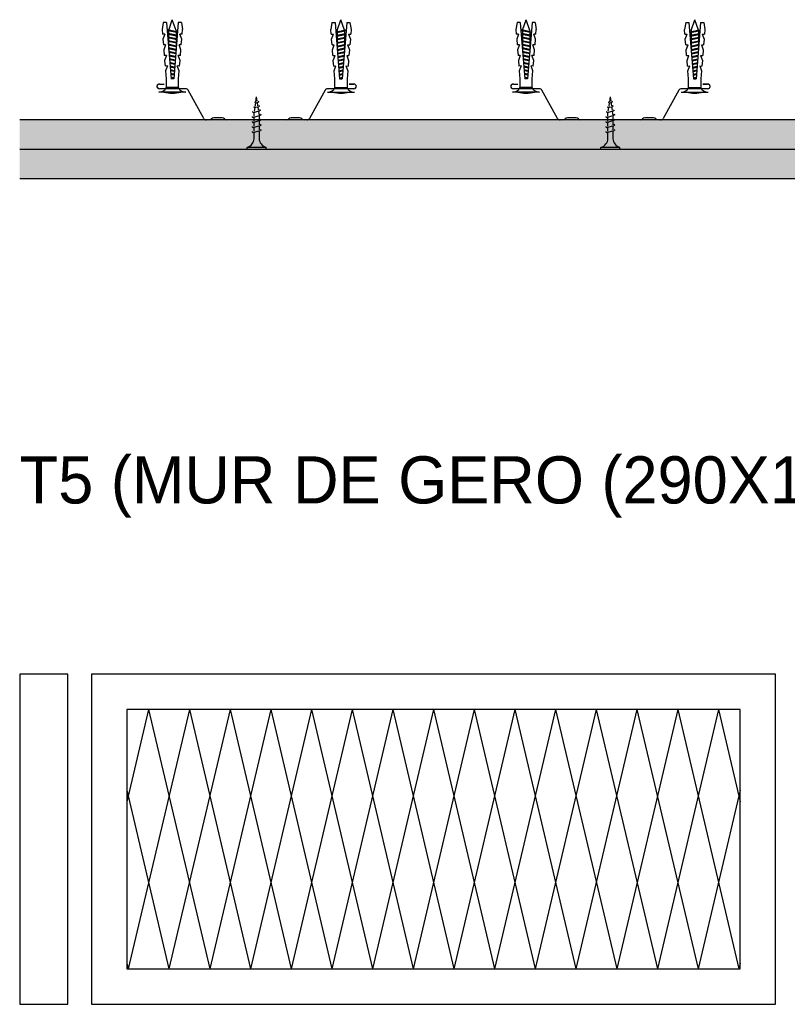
# Model space of a CAD drawing. Header units: metres. Extents: x -1 to 461, y -6 to 29.
# Tile 9 of 16: x 457.238 to 457.564, y 8.382 to 8.8. Entities that reach past the tile are written whole.
import ezdxf

# ---------------------------------------------------------------- set-up
doc = ezdxf.new("R2010")
doc.units = ezdxf.units.M
doc.linetypes.add('CONTINUA', pattern=[0])
doc.linetypes.add('PUNKT', pattern=[6.35, 0, -6.35])
doc.layers.add('LEGENDA TABIQUERIA', color=7, linetype='CONTINUA', lineweight=25)
doc.styles.add('Century Gothic', font='txt')

msp = doc.modelspace()

# ---------------------------------------------------------------- hatches: boundary and pattern name
at = {"layer": 'LEGENDA TABIQUERIA', "linetype": 'CONTINUA', "lineweight": 25, "true_color": 0xc5ebeb, "transparency": 33554687}
for points in [[(457.23835, 8.75744), (457.23835, 8.74494), (458.18927, 8.74494), (458.18927, 8.75744)], [(457.23835, 8.74494), (457.23835, 8.73244), (458.18927, 8.73244), (458.18927, 8.74494)]]:
    msp.add_hatch(color=254, dxfattribs=at).paths.add_polyline_path(points)

# ---------------------------------------------------------------- linework, layer by layer
at = {"layer": 'LEGENDA TABIQUERIA', "color": 7, "linetype": 'CONTINUA', "lineweight": 25, "transparency": 33554687}
for p, q in [((457.29923, 8.79867), (457.29875, 8.79576)), ((457.30056, 8.79875), (457.29923, 8.79867)), ((457.30056, 8.79875), (457.3025, 8.7749)), ((457.30153, 8.79551), (457.30306, 8.79991)), ((457.30464, 8.7954), (457.30306, 8.79991)), ((457.30557, 8.79875), (457.30363, 8.7749)), ((457.3069, 8.79867), (457.30557, 8.79875)), ((457.3069, 8.79867), (457.30738, 8.79576)), ((457.37072, 8.79867), (457.37024, 8.79576)), ((457.37072, 8.79867), (457.37205, 8.79875)), ((457.37205, 8.79875), (457.37399, 8.7749)), ((457.37298, 8.7954), (457.37455, 8.79991)), ((457.37609, 8.79551), (457.37455, 8.79991)), ((457.37706, 8.79875), (457.37512, 8.7749)), ((457.37706, 8.79875), (457.37839, 8.79867)), ((457.37839, 8.79867), (457.37887, 8.79576)), ((457.44923, 8.79867), (457.44875, 8.79576)), ((457.45056, 8.79875), (457.44923, 8.79867)), ((457.45056, 8.79875), (457.4525, 8.7749)), ((457.45153, 8.79551), (457.45306, 8.79991)), ((457.45464, 8.7954), (457.45306, 8.79991)), ((457.45557, 8.79875), (457.45363, 8.7749)), ((457.4569, 8.79867), (457.45557, 8.79875)), ((457.4569, 8.79867), (457.45738, 8.79576)), ((457.52072, 8.79867), (457.52024, 8.79576)), ((457.52072, 8.79867), (457.52205, 8.79875)), ((457.52205, 8.79875), (457.52399, 8.7749)), ((457.52298, 8.7954), (457.52455, 8.79991)), ((457.52609, 8.79551), (457.52455, 8.79991)), ((457.52706, 8.79875), (457.52512, 8.7749)), ((457.52706, 8.79875), (457.52839, 8.79867)), ((457.52839, 8.79867), (457.52887, 8.79576)), ((457.29875, 8.79576), (457.29891, 8.79372)), ((457.29986, 8.79377), (457.29891, 8.79372)), ((457.29986, 8.79377), (457.29908, 8.79167)), ((457.30483, 8.79482), (457.3013, 8.79556)), ((457.30483, 8.79448), (457.3013, 8.79522)), ((457.30483, 8.7933), (457.3013, 8.79404)), ((457.30483, 8.79296), (457.3013, 8.7937)), ((457.30483, 8.79178), (457.3013, 8.79252)), ((457.30483, 8.79144), (457.3013, 8.79218)), ((457.30149, 8.79518), (457.30149, 8.794)), ((457.30149, 8.79366), (457.30149, 8.79248)), ((457.30149, 8.79214), (457.30149, 8.79095)), ((457.30464, 8.7954), (457.30464, 8.79486)), ((457.30464, 8.79452), (457.30464, 8.79334)), ((457.30464, 8.793), (457.30464, 8.79182)), ((457.30722, 8.79372), (457.30627, 8.79377)), ((457.30705, 8.79167), (457.30627, 8.79377)), ((457.30722, 8.79372), (457.30738, 8.79576)), ((457.3704, 8.79372), (457.37024, 8.79576)), ((457.3704, 8.79372), (457.37135, 8.79377)), ((457.37057, 8.79167), (457.37135, 8.79377)), ((457.37279, 8.79482), (457.37632, 8.79556)), ((457.37279, 8.79448), (457.37632, 8.79522)), ((457.37279, 8.7933), (457.37632, 8.79404)), ((457.37279, 8.79296), (457.37632, 8.7937)), ((457.37279, 8.79178), (457.37632, 8.79252)), ((457.37279, 8.79144), (457.37632, 8.79218)), ((457.37298, 8.7954), (457.37298, 8.79486)), ((457.37298, 8.79452), (457.37298, 8.79334)), ((457.37298, 8.793), (457.37298, 8.79182)), ((457.37613, 8.79518), (457.37613, 8.794)), ((457.37613, 8.79366), (457.37613, 8.79248)), ((457.37613, 8.79214), (457.37613, 8.79095)), ((457.37776, 8.79377), (457.37871, 8.79372)), ((457.37776, 8.79377), (457.37854, 8.79167)), ((457.37887, 8.79576), (457.37871, 8.79372)), ((457.44875, 8.79576), (457.44891, 8.79372)), ((457.44986, 8.79377), (457.44891, 8.79372)), ((457.44986, 8.79377), (457.44908, 8.79167)), ((457.45483, 8.79482), (457.4513, 8.79556)), ((457.45483, 8.79448), (457.4513, 8.79522)), ((457.45483, 8.7933), (457.4513, 8.79404)), ((457.45483, 8.79296), (457.4513, 8.7937)), ((457.45483, 8.79178), (457.4513, 8.79252)), ((457.45483, 8.79144), (457.4513, 8.79218)), ((457.45149, 8.79518), (457.45149, 8.794)), ((457.45149, 8.79366), (457.45149, 8.79248)), ((457.45149, 8.79214), (457.45149, 8.79095)), ((457.45464, 8.7954), (457.45464, 8.79486)), ((457.45464, 8.79452), (457.45464, 8.79334)), ((457.45464, 8.793), (457.45464, 8.79182)), ((457.45722, 8.79372), (457.45627, 8.79377)), ((457.45705, 8.79167), (457.45627, 8.79377)), ((457.45722, 8.79372), (457.45738, 8.79576)), ((457.5204, 8.79372), (457.52024, 8.79576)), ((457.5204, 8.79372), (457.52135, 8.79377)), ((457.52057, 8.79167), (457.52135, 8.79377)), ((457.52279, 8.79482), (457.52632, 8.79556)), ((457.52279, 8.79448), (457.52632, 8.79522)), ((457.52279, 8.7933), (457.52632, 8.79404)), ((457.52279, 8.79296), (457.52632, 8.7937)), ((457.52279, 8.79178), (457.52632, 8.79252)), ((457.52279, 8.79144), (457.52632, 8.79218)), ((457.52298, 8.7954), (457.52298, 8.79486)), ((457.52298, 8.79452), (457.52298, 8.79334)), ((457.52298, 8.793), (457.52298, 8.79182)), ((457.52613, 8.79518), (457.52613, 8.794)), ((457.52613, 8.79366), (457.52613, 8.79248)), ((457.52613, 8.79214), (457.52613, 8.79095)), ((457.52776, 8.79377), (457.52871, 8.79372)), ((457.52776, 8.79377), (457.52854, 8.79167)), ((457.52887, 8.79576), (457.52871, 8.79372)), ((457.29908, 8.79167), (457.29928, 8.78922)), ((457.30023, 8.78928), (457.29928, 8.78922)), ((457.30023, 8.78928), (457.29944, 8.78717)), ((457.30483, 8.79025), (457.3013, 8.79099)), ((457.30483, 8.78991), (457.3013, 8.79066)), ((457.30476, 8.78874), (457.30131, 8.78947)), ((457.30473, 8.78841), (457.30134, 8.78912)), ((457.30464, 8.78725), (457.30144, 8.78792)), ((457.30149, 8.79062), (457.30149, 8.78943)), ((457.30149, 8.78909), (457.30149, 8.78791)), ((457.30464, 8.79148), (457.30464, 8.79029)), ((457.30464, 8.78995), (457.30464, 8.78877)), ((457.30464, 8.78843), (457.30464, 8.78728)), ((457.30685, 8.78922), (457.3059, 8.78928)), ((457.30668, 8.78717), (457.3059, 8.78928)), ((457.30685, 8.78922), (457.30705, 8.79167)), ((457.37077, 8.78922), (457.37057, 8.79167)), ((457.37077, 8.78922), (457.37172, 8.78928)), ((457.37093, 8.78717), (457.37172, 8.78928)), ((457.37279, 8.79025), (457.37632, 8.79099)), ((457.37279, 8.78991), (457.37632, 8.79066)), ((457.37286, 8.78874), (457.37631, 8.78947)), ((457.37289, 8.78841), (457.37628, 8.78912)), ((457.37298, 8.79148), (457.37298, 8.79029)), ((457.37298, 8.78995), (457.37298, 8.78877)), ((457.37298, 8.78843), (457.37298, 8.78728)), ((457.37298, 8.78725), (457.37618, 8.78792)), ((457.37613, 8.79062), (457.37613, 8.78943)), ((457.37613, 8.78909), (457.37613, 8.78791)), ((457.37739, 8.78928), (457.37834, 8.78922)), ((457.37739, 8.78928), (457.37817, 8.78717)), ((457.37854, 8.79167), (457.37834, 8.78922)), ((457.44908, 8.79167), (457.44928, 8.78922)), ((457.45023, 8.78928), (457.44928, 8.78922)), ((457.45023, 8.78928), (457.44944, 8.78717)), ((457.45483, 8.79025), (457.4513, 8.79099)), ((457.45483, 8.78991), (457.4513, 8.79066)), ((457.45476, 8.78874), (457.45131, 8.78947)), ((457.45473, 8.78841), (457.45134, 8.78912)), ((457.45464, 8.78725), (457.45144, 8.78792)), ((457.45149, 8.79062), (457.45149, 8.78943)), ((457.45149, 8.78909), (457.45149, 8.78791)), ((457.45464, 8.79148), (457.45464, 8.79029)), ((457.45464, 8.78995), (457.45464, 8.78877)), ((457.45464, 8.78843), (457.45464, 8.78728)), ((457.45685, 8.78922), (457.4559, 8.78928)), ((457.45668, 8.78717), (457.4559, 8.78928)), ((457.45685, 8.78922), (457.45705, 8.79167)), ((457.52077, 8.78922), (457.52057, 8.79167)), ((457.52077, 8.78922), (457.52172, 8.78928)), ((457.52093, 8.78717), (457.52172, 8.78928)), ((457.52279, 8.79025), (457.52632, 8.79099)), ((457.52279, 8.78991), (457.52632, 8.79066)), ((457.52286, 8.78874), (457.52631, 8.78947)), ((457.52289, 8.78841), (457.52628, 8.78912)), ((457.52298, 8.79148), (457.52298, 8.79029)), ((457.52298, 8.78995), (457.52298, 8.78877)), ((457.52298, 8.78843), (457.52298, 8.78728)), ((457.52298, 8.78725), (457.52618, 8.78792)), ((457.52613, 8.79062), (457.52613, 8.78943)), ((457.52613, 8.78909), (457.52613, 8.78791)), ((457.52739, 8.78928), (457.52834, 8.78922)), ((457.52739, 8.78928), (457.52817, 8.78717)), ((457.52854, 8.79167), (457.52834, 8.78922)), ((457.29944, 8.78717), (457.29964, 8.78472)), ((457.3006, 8.78478), (457.29964, 8.78472)), ((457.3006, 8.78478), (457.29981, 8.78267)), ((457.30461, 8.78691), (457.30147, 8.78757)), ((457.30149, 8.78757), (457.30149, 8.78728)), ((457.30451, 8.78575), (457.30157, 8.78637)), ((457.30449, 8.78542), (457.30159, 8.78603)), ((457.30439, 8.78425), (457.30169, 8.78482)), ((457.30436, 8.78392), (457.30172, 8.78448)), ((457.30649, 8.78472), (457.30553, 8.78478)), ((457.30632, 8.78267), (457.30553, 8.78478)), ((457.30649, 8.78472), (457.30668, 8.78717)), ((457.37113, 8.78472), (457.37093, 8.78717)), ((457.37113, 8.78472), (457.37208, 8.78478)), ((457.3713, 8.78267), (457.37208, 8.78478)), ((457.37301, 8.78691), (457.37615, 8.78757)), ((457.37311, 8.78575), (457.37605, 8.78637)), ((457.37313, 8.78542), (457.37603, 8.78603)), ((457.37323, 8.78425), (457.37593, 8.78482)), ((457.37325, 8.78392), (457.3759, 8.78448)), ((457.37613, 8.78757), (457.37613, 8.78728)), ((457.37702, 8.78478), (457.37797, 8.78472)), ((457.37702, 8.78478), (457.37781, 8.78267)), ((457.37817, 8.78717), (457.37797, 8.78472)), ((457.44944, 8.78717), (457.44964, 8.78472)), ((457.4506, 8.78478), (457.44964, 8.78472)), ((457.4506, 8.78478), (457.44981, 8.78267)), ((457.45461, 8.78691), (457.45147, 8.78757)), ((457.45149, 8.78757), (457.45149, 8.78728)), ((457.45451, 8.78575), (457.45157, 8.78637)), ((457.45449, 8.78542), (457.45159, 8.78603)), ((457.45439, 8.78425), (457.45169, 8.78482)), ((457.45436, 8.78392), (457.45172, 8.78448)), ((457.45649, 8.78472), (457.45553, 8.78478)), ((457.45632, 8.78267), (457.45553, 8.78478)), ((457.45649, 8.78472), (457.45668, 8.78717)), ((457.52113, 8.78472), (457.52093, 8.78717)), ((457.52113, 8.78472), (457.52208, 8.78478)), ((457.5213, 8.78267), (457.52208, 8.78478)), ((457.52301, 8.78691), (457.52615, 8.78757)), ((457.52311, 8.78575), (457.52605, 8.78637)), ((457.52313, 8.78542), (457.52603, 8.78603)), ((457.52323, 8.78425), (457.52593, 8.78482)), ((457.52325, 8.78392), (457.5259, 8.78448)), ((457.52613, 8.78757), (457.52613, 8.78728)), ((457.52702, 8.78478), (457.52797, 8.78472)), ((457.52702, 8.78478), (457.52781, 8.78267)), ((457.52817, 8.78717), (457.52797, 8.78472)), ((457.29981, 8.78267), (457.30001, 8.78022)), ((457.30096, 8.78028), (457.30001, 8.78022)), ((457.30096, 8.78028), (457.30018, 8.77817)), ((457.30427, 8.78275), (457.30182, 8.78327)), ((457.30424, 8.78242), (457.30185, 8.78293)), ((457.30415, 8.78126), (457.30194, 8.78172)), ((457.30412, 8.78092), (457.30197, 8.78138)), ((457.30403, 8.77976), (457.30207, 8.78017)), ((457.304, 8.77943), (457.3021, 8.77983)), ((457.30612, 8.78022), (457.30517, 8.78028)), ((457.30595, 8.77817), (457.30517, 8.78028)), ((457.30612, 8.78022), (457.30632, 8.78267)), ((457.3715, 8.78022), (457.3713, 8.78267)), ((457.3715, 8.78022), (457.37245, 8.78028)), ((457.37167, 8.77817), (457.37245, 8.78028)), ((457.37335, 8.78275), (457.3758, 8.78327)), ((457.37338, 8.78242), (457.37577, 8.78293)), ((457.37347, 8.78126), (457.37568, 8.78172)), ((457.3735, 8.78092), (457.37565, 8.78138)), ((457.37359, 8.77976), (457.37555, 8.78017)), ((457.37362, 8.77943), (457.37552, 8.77983)), ((457.37666, 8.78028), (457.37761, 8.78022)), ((457.37666, 8.78028), (457.37744, 8.77817)), ((457.37781, 8.78267), (457.37761, 8.78022)), ((457.44981, 8.78267), (457.45001, 8.78022)), ((457.45096, 8.78028), (457.45001, 8.78022)), ((457.45096, 8.78028), (457.45018, 8.77817)), ((457.45427, 8.78275), (457.45182, 8.78327)), ((457.45424, 8.78242), (457.45185, 8.78293)), ((457.45415, 8.78126), (457.45194, 8.78172)), ((457.45412, 8.78092), (457.45197, 8.78138)), ((457.45403, 8.77976), (457.45207, 8.78017)), ((457.454, 8.77943), (457.4521, 8.77983)), ((457.45612, 8.78022), (457.45517, 8.78028)), ((457.45595, 8.77817), (457.45517, 8.78028)), ((457.45612, 8.78022), (457.45632, 8.78267)), ((457.5215, 8.78022), (457.5213, 8.78267)), ((457.5215, 8.78022), (457.52245, 8.78028)), ((457.52167, 8.77817), (457.52245, 8.78028)), ((457.52335, 8.78275), (457.5258, 8.78327)), ((457.52338, 8.78242), (457.52577, 8.78293)), ((457.52347, 8.78126), (457.52568, 8.78172)), ((457.5235, 8.78092), (457.52565, 8.78138)), ((457.52359, 8.77976), (457.52555, 8.78017)), ((457.52362, 8.77943), (457.52552, 8.77983)), ((457.52666, 8.78028), (457.52761, 8.78022)), ((457.52666, 8.78028), (457.52744, 8.77817)), ((457.52781, 8.78267), (457.52761, 8.78022)), ((457.30018, 8.77817), (457.30044, 8.7749)), ((457.3039, 8.77826), (457.3022, 8.77862)), ((457.30388, 8.77793), (457.30222, 8.77828)), ((457.30378, 8.77676), (457.30232, 8.77707)), ((457.30376, 8.77643), (457.30235, 8.77673)), ((457.30366, 8.77527), (457.30245, 8.77552)), ((457.30569, 8.7749), (457.30595, 8.77817)), ((457.37193, 8.7749), (457.37167, 8.77817)), ((457.37371, 8.77826), (457.37542, 8.77862)), ((457.37374, 8.77793), (457.3754, 8.77828)), ((457.37384, 8.77676), (457.3753, 8.77707)), ((457.37386, 8.77643), (457.37527, 8.77673)), ((457.37396, 8.77527), (457.37517, 8.77552)), ((457.37744, 8.77817), (457.37718, 8.7749)), ((457.45018, 8.77817), (457.45044, 8.7749)), ((457.4539, 8.77826), (457.4522, 8.77862)), ((457.45388, 8.77793), (457.45222, 8.77828)), ((457.45378, 8.77676), (457.45232, 8.77707)), ((457.45376, 8.77643), (457.45235, 8.77673)), ((457.45366, 8.77527), (457.45245, 8.77552)), ((457.45569, 8.7749), (457.45595, 8.77817)), ((457.52193, 8.7749), (457.52167, 8.77817)), ((457.52371, 8.77826), (457.52542, 8.77862)), ((457.52374, 8.77793), (457.5254, 8.77828)), ((457.52384, 8.77676), (457.5253, 8.77707)), ((457.52386, 8.77643), (457.52527, 8.77673)), ((457.52396, 8.77527), (457.52517, 8.77552)), ((457.52744, 8.77817), (457.52718, 8.7749)), ((457.29767, 8.77262), (457.29957, 8.77262)), ((457.29767, 8.77262), (457.29957, 8.77262)), ((457.30044, 8.7749), (457.30044, 8.77121)), ((457.30569, 8.77121), (457.30044, 8.77121)), ((457.30363, 8.77493), (457.30247, 8.77518)), ((457.30364, 8.7749), (457.30249, 8.7749)), ((457.30569, 8.77121), (457.30569, 8.7749)), ((457.37193, 8.77121), (457.37193, 8.7749)), ((457.37193, 8.77121), (457.37718, 8.77121)), ((457.37398, 8.77493), (457.37514, 8.77518)), ((457.37398, 8.7749), (457.37513, 8.7749)), ((457.37718, 8.7749), (457.37718, 8.77121)), ((457.37995, 8.77262), (457.37805, 8.77262)), ((457.37805, 8.77262), (457.37995, 8.77262)), ((457.44767, 8.77262), (457.44957, 8.77262)), ((457.44767, 8.77262), (457.44957, 8.77262)), ((457.45044, 8.7749), (457.45044, 8.77121)), ((457.45569, 8.77121), (457.45044, 8.77121)), ((457.45363, 8.77493), (457.45247, 8.77518)), ((457.45364, 8.7749), (457.45249, 8.7749)), ((457.45569, 8.77121), (457.45569, 8.7749)), ((457.52193, 8.77121), (457.52193, 8.7749)), ((457.52193, 8.77121), (457.52718, 8.77121)), ((457.52398, 8.77493), (457.52514, 8.77518)), ((457.52398, 8.7749), (457.52513, 8.7749)), ((457.52718, 8.7749), (457.52718, 8.77121)), ((457.52995, 8.77262), (457.52805, 8.77262)), ((457.52805, 8.77262), (457.52995, 8.77262)), ((457.30879, 8.76916), (457.29734, 8.76916)), ((457.30869, 8.77065), (457.29767, 8.77065)), ((457.30869, 8.77065), (457.29767, 8.77065)), ((457.31643, 8.75802), (457.30977, 8.77006)), ((457.31643, 8.75802), (457.30977, 8.77006)), ((457.3385, 8.76515), (457.33881, 8.76725)), ((457.33909, 8.76532), (457.33881, 8.76725)), ((457.36785, 8.77006), (457.36119, 8.75802)), ((457.36785, 8.77006), (457.36119, 8.75802)), ((457.36883, 8.76916), (457.38028, 8.76916)), ((457.37995, 8.77065), (457.36893, 8.77065)), ((457.37995, 8.77065), (457.36893, 8.77065)), ((457.45879, 8.76916), (457.44734, 8.76916)), ((457.45869, 8.77065), (457.44767, 8.77065)), ((457.45869, 8.77065), (457.44767, 8.77065)), ((457.46643, 8.75802), (457.45977, 8.77006)), ((457.46643, 8.75802), (457.45977, 8.77006)), ((457.4885, 8.76515), (457.48881, 8.76725)), ((457.48909, 8.76532), (457.48881, 8.76725)), ((457.51785, 8.77006), (457.51119, 8.75802)), ((457.51785, 8.77006), (457.51119, 8.75802)), ((457.51883, 8.76916), (457.53028, 8.76916)), ((457.52995, 8.77065), (457.51893, 8.77065)), ((457.52995, 8.77065), (457.51893, 8.77065)), ((457.33755, 8.76288), (457.33785, 8.76303)), ((457.33755, 8.76288), (457.33785, 8.76262)), ((457.33785, 8.76262), (457.33973, 8.76316)), ((457.338, 8.76494), (457.3383, 8.76509)), ((457.338, 8.76494), (457.3383, 8.76468)), ((457.33821, 8.76313), (457.33844, 8.76472)), ((457.3383, 8.76468), (457.33941, 8.765)), ((457.33936, 8.76346), (457.33915, 8.76493)), ((457.33971, 8.76515), (457.33941, 8.76541)), ((457.33971, 8.76515), (457.33941, 8.765)), ((457.33963, 8.76161), (457.33942, 8.76307)), ((457.34003, 8.76331), (457.33973, 8.76357)), ((457.34003, 8.76331), (457.33973, 8.76316)), ((457.48755, 8.76288), (457.48785, 8.76303)), ((457.48755, 8.76288), (457.48785, 8.76262)), ((457.48785, 8.76262), (457.48973, 8.76316)), ((457.488, 8.76494), (457.4883, 8.76509)), ((457.488, 8.76494), (457.4883, 8.76468)), ((457.48821, 8.76313), (457.48844, 8.76472)), ((457.4883, 8.76468), (457.48941, 8.765)), ((457.48936, 8.76346), (457.48915, 8.76493)), ((457.48971, 8.76515), (457.48941, 8.76541)), ((457.48971, 8.76515), (457.48941, 8.765)), ((457.48963, 8.76161), (457.48942, 8.76307)), ((457.49003, 8.76331), (457.48973, 8.76357)), ((457.49003, 8.76331), (457.48973, 8.76316)), ((457.3369, 8.75872), (457.3372, 8.75886)), ((457.3369, 8.75872), (457.3372, 8.75846)), ((457.3371, 8.76082), (457.3374, 8.76097)), ((457.3371, 8.76082), (457.3374, 8.76056)), ((457.3372, 8.75846), (457.34042, 8.75939)), ((457.3374, 8.76056), (457.34008, 8.76133)), ((457.33774, 8.75987), (457.33786, 8.76069)), ((457.33774, 8.75902), (457.33774, 8.75987)), ((457.33792, 8.76112), (457.33815, 8.76271)), ((457.33988, 8.75987), (457.33969, 8.76122)), ((457.33988, 8.75987), (457.33988, 8.75964)), ((457.33988, 8.75923), (457.33988, 8.75751)), ((457.34038, 8.76148), (457.34008, 8.76174)), ((457.34038, 8.76148), (457.34008, 8.76133)), ((457.34072, 8.75954), (457.34042, 8.75979)), ((457.34072, 8.75954), (457.34042, 8.75939)), ((457.4869, 8.75872), (457.4872, 8.75886)), ((457.4869, 8.75872), (457.4872, 8.75846)), ((457.4871, 8.76082), (457.4874, 8.76097)), ((457.4871, 8.76082), (457.4874, 8.76056)), ((457.4872, 8.75846), (457.49042, 8.75939)), ((457.4874, 8.76056), (457.49008, 8.76133)), ((457.48774, 8.75987), (457.48786, 8.76069)), ((457.48774, 8.75902), (457.48774, 8.75987)), ((457.48792, 8.76112), (457.48815, 8.76271)), ((457.48988, 8.75987), (457.48969, 8.76122)), ((457.48988, 8.75987), (457.48988, 8.75964)), ((457.48988, 8.75923), (457.48988, 8.75751)), ((457.49038, 8.76148), (457.49008, 8.76174)), ((457.49038, 8.76148), (457.49008, 8.76133)), ((457.49072, 8.75954), (457.49042, 8.75979)), ((457.49072, 8.75954), (457.49042, 8.75939)), ((458.18927, 8.75744), (457.23835, 8.75744)), ((457.31862, 8.75744), (457.31751, 8.75744)), ((457.31862, 8.75744), (457.31751, 8.75744)), ((457.32423, 8.75833), (457.32059, 8.75833)), ((457.32423, 8.75833), (457.32059, 8.75833)), ((457.35142, 8.75744), (457.3262, 8.75744)), ((457.35142, 8.75744), (457.3262, 8.75744)), ((457.3369, 8.75658), (457.3372, 8.75673)), ((457.3369, 8.75658), (457.3372, 8.75633)), ((457.3369, 8.75445), (457.3372, 8.7546)), ((457.3372, 8.75633), (457.34042, 8.75725)), ((457.3372, 8.75419), (457.34042, 8.75512)), ((457.33774, 8.75689), (457.33774, 8.75861)), ((457.33774, 8.75475), (457.33774, 8.75648)), ((457.33988, 8.7571), (457.33988, 8.75538)), ((457.33988, 8.75497), (457.33988, 8.75324)), ((457.34072, 8.7574), (457.34042, 8.75766)), ((457.34072, 8.7574), (457.34042, 8.75725)), ((457.34072, 8.75527), (457.34042, 8.75553)), ((457.34072, 8.75527), (457.34042, 8.75512)), ((457.35703, 8.75833), (457.35339, 8.75833)), ((457.35703, 8.75833), (457.35339, 8.75833)), ((457.36011, 8.75744), (457.359, 8.75744)), ((457.36011, 8.75744), (457.359, 8.75744)), ((457.46862, 8.75744), (457.46751, 8.75744)), ((457.46862, 8.75744), (457.46751, 8.75744)), ((457.47423, 8.75833), (457.47059, 8.75833)), ((457.47423, 8.75833), (457.47059, 8.75833)), ((457.50142, 8.75744), (457.4762, 8.75744)), ((457.50142, 8.75744), (457.4762, 8.75744)), ((457.4869, 8.75658), (457.4872, 8.75673)), ((457.4869, 8.75658), (457.4872, 8.75633)), ((457.4869, 8.75445), (457.4872, 8.7546)), ((457.4872, 8.75633), (457.49042, 8.75725)), ((457.4872, 8.75419), (457.49042, 8.75512)), ((457.48774, 8.75689), (457.48774, 8.75861)), ((457.48774, 8.75475), (457.48774, 8.75648)), ((457.48988, 8.7571), (457.48988, 8.75538)), ((457.48988, 8.75497), (457.48988, 8.75324)), ((457.49072, 8.7574), (457.49042, 8.75766)), ((457.49072, 8.7574), (457.49042, 8.75725)), ((457.49072, 8.75527), (457.49042, 8.75553)), ((457.49072, 8.75527), (457.49042, 8.75512)), ((457.50703, 8.75833), (457.50339, 8.75833)), ((457.50703, 8.75833), (457.50339, 8.75833)), ((457.51011, 8.75744), (457.509, 8.75744)), ((457.51011, 8.75744), (457.509, 8.75744)), ((457.3369, 8.75445), (457.3372, 8.75419)), ((457.3369, 8.75232), (457.3372, 8.75247)), ((457.3369, 8.75232), (457.3372, 8.75206)), ((457.3372, 8.75206), (457.34042, 8.75299)), ((457.33774, 8.75262), (457.33774, 8.75435)), ((457.33774, 8.74945), (457.33774, 8.75222)), ((457.33988, 8.75284), (457.33988, 8.74945)), ((457.34072, 8.75314), (457.34042, 8.7534)), ((457.34072, 8.75314), (457.34042, 8.75299)), ((457.4869, 8.75445), (457.4872, 8.75419)), ((457.4869, 8.75232), (457.4872, 8.75247)), ((457.4869, 8.75232), (457.4872, 8.75206)), ((457.4872, 8.75206), (457.49042, 8.75299)), ((457.48774, 8.75262), (457.48774, 8.75435)), ((457.48774, 8.74945), (457.48774, 8.75222)), ((457.48988, 8.75284), (457.48988, 8.74945)), ((457.49072, 8.75314), (457.49042, 8.7534)), ((457.49072, 8.75314), (457.49042, 8.75299)), ((458.18927, 8.74494), (457.23835, 8.74494)), ((457.33476, 8.74494), (457.33476, 8.74576)), ((457.34286, 8.74576), (457.33476, 8.74576)), ((457.34286, 8.74494), (457.33476, 8.74494)), ((457.34286, 8.74494), (457.34286, 8.74576)), ((457.48476, 8.74494), (457.48476, 8.74576)), ((457.49286, 8.74576), (457.48476, 8.74576)), ((457.49286, 8.74494), (457.48476, 8.74494)), ((457.49286, 8.74494), (457.49286, 8.74576)), ((458.18927, 8.73244), (457.23835, 8.73244)), ((457.29303, 8.50744), (457.28381, 8.46827)), ((457.31028, 8.50744), (457.2844, 8.39744)), ((457.29303, 8.50744), (457.31891, 8.39744)), ((457.32753, 8.50744), (457.30165, 8.39744)), ((457.31028, 8.50744), (457.33616, 8.39744)), ((457.34479, 8.50744), (457.31891, 8.39744)), ((457.32753, 8.50744), (457.35342, 8.39744)), ((457.36204, 8.50744), (457.33616, 8.39744)), ((457.34479, 8.50744), (457.37067, 8.39744)), ((457.3793, 8.50744), (457.35342, 8.39744)), ((457.36204, 8.50744), (457.38793, 8.39744)), ((457.39655, 8.50744), (457.37067, 8.39744)), ((457.3793, 8.50744), (457.40518, 8.39744)), ((457.41381, 8.50744), (457.38793, 8.39744)), ((457.39655, 8.50744), (457.42244, 8.39744)), ((457.43106, 8.50744), (457.40518, 8.39744)), ((457.41381, 8.50744), (457.43969, 8.39744)), ((457.44832, 8.50744), (457.42244, 8.39744)), ((457.43106, 8.50744), (457.45695, 8.39744)), ((457.46557, 8.50744), (457.43969, 8.39744)), ((457.44832, 8.50744), (457.4742, 8.39744)), ((457.48283, 8.50744), (457.45695, 8.39744)), ((457.46557, 8.50744), (457.49146, 8.39744)), ((457.50008, 8.50744), (457.4742, 8.39744)), ((457.48283, 8.50744), (457.50871, 8.39744)), ((457.51734, 8.50744), (457.49146, 8.39744)), ((457.50008, 8.50744), (457.52597, 8.39744)), ((457.53459, 8.50744), (457.50871, 8.39744)), ((457.51734, 8.50744), (457.54322, 8.39744)), ((457.53459, 8.50744), (457.54381, 8.46827)), ((457.28381, 8.47327), (457.30165, 8.39744)), ((457.54381, 8.47327), (457.52597, 8.39744)), ((457.28381, 8.39994), (457.2844, 8.39744)), ((457.54381, 8.39994), (457.54322, 8.39744))]:
    msp.add_line(p, q, dxfattribs=at)
at = {"layer": 'LEGENDA TABIQUERIA', "color": 7, "linetype": 'PUNKT', "lineweight": 25, "transparency": 33554687}
msp.add_line((458.18927, 8.77344), (457.23835, 8.77344), dxfattribs=at)
at = {"layer": 'LEGENDA TABIQUERIA', "color": 7, "linetype": 'CONTINUA', "lineweight": 25, "transparency": 33554687}
for points in [[(457.23835, 8.38244), (457.25881, 8.38244), (457.25881, 8.52244), (457.23835, 8.52244), (457.23835, 8.38244)], [(457.26881, 8.38244), (457.55881, 8.38244), (457.55881, 8.52244), (457.26881, 8.52244), (457.26881, 8.38244)], [(457.28381, 8.39744), (457.54381, 8.39744), (457.54381, 8.50744), (457.28381, 8.50744), (457.28381, 8.39744)]]:
    msp.add_lwpolyline(points, close=True, dxfattribs=at)
for centre, major_axis, start_param, end_param in [((457.30168, 8.79539), (0.000427, 0), 2.66359, 3.619597), ((457.30168, 8.79387), (0.000427, 0), 2.66359, 3.619597), ((457.30168, 8.79235), (0.000427, 0), 2.66359, 3.619597), ((457.30445, 8.79465), (0.000427, 0), 5.805182, 6.761189), ((457.30445, 8.79313), (0.000427, 0), 5.805182, 6.761189), ((457.37317, 8.79465), (-0.000427, 0), 5.805181, 6.761188), ((457.37317, 8.79313), (-0.000427, 0), 5.805181, 6.761188), ((457.37594, 8.79539), (-0.000427, 0), 2.663589, 3.619596), ((457.37594, 8.79387), (-0.000427, 0), 2.663589, 3.619596), ((457.37594, 8.79235), (-0.000427, 0), 2.663589, 3.619596), ((457.45168, 8.79539), (0.000427, 0), 2.66359, 3.619597), ((457.45168, 8.79387), (0.000427, 0), 2.66359, 3.619597), ((457.45168, 8.79235), (0.000427, 0), 2.66359, 3.619597), ((457.45445, 8.79465), (0.000427, 0), 5.805182, 6.761189), ((457.45445, 8.79313), (0.000427, 0), 5.805182, 6.761189), ((457.52317, 8.79465), (-0.000427, 0), 5.805181, 6.761188), ((457.52317, 8.79313), (-0.000427, 0), 5.805181, 6.761188), ((457.52594, 8.79539), (-0.000427, 0), 2.663589, 3.619596), ((457.52594, 8.79387), (-0.000427, 0), 2.663589, 3.619596), ((457.52594, 8.79235), (-0.000427, 0), 2.663589, 3.619596), ((457.30168, 8.79082), (0.000427, 0), 2.66359, 3.619597), ((457.30445, 8.79161), (0.000427, 0), 5.805182, 6.761189), ((457.30445, 8.79008), (0.000427, 0), 5.805182, 6.761189), ((457.37317, 8.79161), (-0.000427, 0), 5.805181, 6.761188), ((457.37317, 8.79008), (-0.000427, 0), 5.805181, 6.761188), ((457.37594, 8.79082), (-0.000427, 0), 2.663589, 3.619596), ((457.45168, 8.79082), (0.000427, 0), 2.66359, 3.619597), ((457.45445, 8.79161), (0.000427, 0), 5.805182, 6.761189), ((457.45445, 8.79008), (0.000427, 0), 5.805182, 6.761189), ((457.52317, 8.79161), (-0.000427, 0), 5.805181, 6.761188), ((457.52317, 8.79008), (-0.000427, 0), 5.805181, 6.761188), ((457.52594, 8.79082), (-0.000427, 0), 2.663589, 3.619596), ((457.29767, 8.77163), (-0.00114, 0), 4.712389, 7.853982), ((457.29767, 8.77163), (-0.00114, 0), 4.712389, 6.283185), ((457.29767, 8.77163), (-0.00114, 0), 0, 1.570796), ((457.29734, 8.77192), (0.00321, 0), 4.712389, 6.023779), ((457.30879, 8.77192), (0.00321, 0), 3.400998, 4.712389), ((457.36883, 8.77192), (-0.00321, 0), 1.570797, 2.882187), ((457.38028, 8.77192), (-0.00321, 0), 0.259406, 1.570797), ((457.37995, 8.77163), (-0.00114, 0), 1.570796, 4.712389), ((457.37995, 8.77163), (-0.00114, 0), 3.141593, 4.712389), ((457.37995, 8.77163), (-0.00114, 0), 1.570796, 3.141593), ((457.44767, 8.77163), (-0.00114, 0), 4.712389, 7.853982), ((457.44767, 8.77163), (-0.00114, 0), 4.712389, 6.283185), ((457.44767, 8.77163), (-0.00114, 0), 0, 1.570796), ((457.44734, 8.77192), (0.00321, 0), 4.712389, 6.023779), ((457.45879, 8.77192), (0.00321, 0), 3.400998, 4.712389), ((457.51883, 8.77192), (-0.00321, 0), 1.570797, 2.882187), ((457.53028, 8.77192), (-0.00321, 0), 0.259406, 1.570797), ((457.52995, 8.77163), (-0.00114, 0), 1.570796, 4.712389), ((457.52995, 8.77163), (-0.00114, 0), 3.141593, 4.712389), ((457.52995, 8.77163), (-0.00114, 0), 1.570796, 3.141593), ((457.30306, 8.78049), (0.01365, 0), 4.447285, 4.977492), ((457.30869, 8.76962), (-0.00119, 0), 3.585895, 4.712389), ((457.30869, 8.76962), (-0.00119, 0), 3.585895, 4.712389), ((457.36893, 8.76962), (-0.00119, 0), 4.712389, 5.838883), ((457.36893, 8.76962), (-0.00119, 0), 5.275636, 5.838883), ((457.36893, 8.76962), (-0.00119, 0), 4.712389, 5.275636), ((457.37455, 8.78049), (-0.01365, 0), 1.305693, 1.8359), ((457.45306, 8.78049), (0.01365, 0), 4.447285, 4.977492), ((457.45869, 8.76962), (-0.00119, 0), 3.585895, 4.712389), ((457.45869, 8.76962), (-0.00119, 0), 3.585895, 4.712389), ((457.51893, 8.76962), (-0.00119, 0), 4.712389, 5.838883), ((457.51893, 8.76962), (-0.00119, 0), 5.275636, 5.838883), ((457.51893, 8.76962), (-0.00119, 0), 4.712389, 5.275636), ((457.52455, 8.78049), (-0.01365, 0), 1.305693, 1.8359), ((457.31751, 8.75846), (-0.00119, 0), 0.444302, 1.570796), ((457.31751, 8.75846), (-0.00119, 0), 0.444302, 1.570796), ((457.31862, 8.75846), (-0.00119, 0), 1.570796, 2.541401), ((457.31862, 8.75846), (-0.00119, 0), 1.570796, 2.541401), ((457.32059, 8.75731), (-0.00119, 0), 4.712389, 5.682994), ((457.32059, 8.75731), (-0.00119, 0), 4.712389, 5.682994), ((457.32423, 8.75731), (-0.00119, 0), 3.741784, 4.712389), ((457.32423, 8.75731), (-0.00119, 0), 3.741784, 4.712389), ((457.3262, 8.75846), (-0.00119, 0), 0.600191, 1.570796), ((457.3262, 8.75846), (-0.00119, 0), 0.600191, 1.570796), ((457.35142, 8.75846), (-0.00119, 0), 1.570796, 2.541401), ((457.35142, 8.75846), (-0.00119, 0), 1.570796, 2.541401), ((457.35339, 8.75731), (-0.00119, 0), 4.712389, 5.682994), ((457.35339, 8.75731), (-0.00119, 0), 4.712389, 5.682994), ((457.35703, 8.75731), (-0.00119, 0), 3.741784, 4.712389), ((457.35703, 8.75731), (-0.00119, 0), 3.741784, 4.712389), ((457.359, 8.75846), (-0.00119, 0), 0.600191, 1.570796), ((457.359, 8.75846), (-0.00119, 0), 0.600191, 1.570796), ((457.36011, 8.75846), (-0.00119, 0), 1.570796, 2.69729), ((457.36011, 8.75846), (-0.00119, 0), 1.570796, 2.69729), ((457.46751, 8.75846), (-0.00119, 0), 0.444302, 1.570796), ((457.46751, 8.75846), (-0.00119, 0), 0.444302, 1.570796), ((457.46862, 8.75846), (-0.00119, 0), 1.570796, 2.541401), ((457.46862, 8.75846), (-0.00119, 0), 1.570796, 2.541401), ((457.47059, 8.75731), (-0.00119, 0), 4.712389, 5.682994), ((457.47059, 8.75731), (-0.00119, 0), 4.712389, 5.682994), ((457.47423, 8.75731), (-0.00119, 0), 3.741784, 4.712389), ((457.47423, 8.75731), (-0.00119, 0), 3.741784, 4.712389), ((457.4762, 8.75846), (-0.00119, 0), 0.600191, 1.570796), ((457.4762, 8.75846), (-0.00119, 0), 0.600191, 1.570796), ((457.50142, 8.75846), (-0.00119, 0), 1.570796, 2.541401), ((457.50142, 8.75846), (-0.00119, 0), 1.570796, 2.541401), ((457.50339, 8.75731), (-0.00119, 0), 4.712389, 5.682994), ((457.50339, 8.75731), (-0.00119, 0), 4.712389, 5.682994), ((457.50703, 8.75731), (-0.00119, 0), 3.741784, 4.712389), ((457.50703, 8.75731), (-0.00119, 0), 3.741784, 4.712389), ((457.509, 8.75846), (-0.00119, 0), 0.600191, 1.570796), ((457.509, 8.75846), (-0.00119, 0), 0.600191, 1.570796), ((457.51011, 8.75846), (-0.00119, 0), 1.570796, 2.69729), ((457.51011, 8.75846), (-0.00119, 0), 1.570796, 2.69729), ((457.33305, 8.74951), (-0.00469, 0), 1.944012, 3.125202), ((457.34457, 8.74951), (-0.00469, 0), 0.016391, 1.197582), ((457.48305, 8.74951), (-0.00469, 0), 1.944012, 3.125202), ((457.49457, 8.74951), (-0.00469, 0), 0.016391, 1.197582)]:
    msp.add_ellipse(centre, major_axis=major_axis, ratio=0.860042, start_param=start_param, end_param=end_param, dxfattribs=at)

# ---------------------------------------------------------------- texts
at = {"layer": 'LEGENDA TABIQUERIA', "color": 7, "linetype": 'CONTINUA', "lineweight": 25, "transparency": 33554687, "insert": (457.23835, 8.58877), "char_height": 0.02, "width": 0.4873333, "attachment_point": 7, "style": 'Century Gothic'}
msp.add_mtext('T5\\~(MUR\\~DE\\~GERO\\~(290X140X50cm))', dxfattribs=at)

doc.saveas('drawing.dxf')
